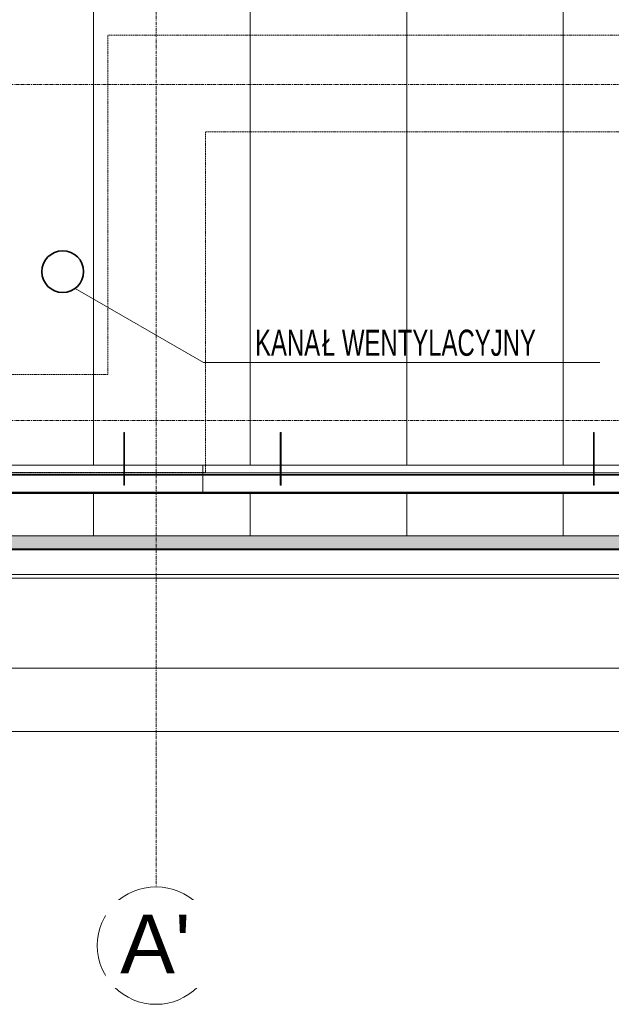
# Model space of a CAD drawing. Header units: centimetres. Extents: x 376 to 6517, y 1901 to 66534.
# Tile 104 of 115: x 3677 to 3904, y 65304 to 65681. Entities that reach past the tile are written whole.
import ezdxf

# ---------------------------------------------------------------- set-up
doc = ezdxf.new("R2010")
doc.units = ezdxf.units.CM
doc.linetypes.add('Linia siatki', pattern=[2.2225, 1.27, -0.3175, 0.3175, -0.3175])
doc.linetypes.add('Ukryty', pattern=[0.714375, 0.47625, -0.238125])
for name, color, linetype, lineweight in [('A-ANNO-DIMS', 7, 'Continuous', 5), ('A-ANNO-DIMS-50', 7, 'Continuous', 5), ('A-DETL-HDLN', 7, 'Ukryty', 5), ('A-DETL-MBND', 7, 'Continuous', 5), ('A-DETL-THIN', 7, 'Continuous', 5), ('A-ROOF-OTLN', 7, 'Continuous', 5), ('A-ROOF-PATT', 7, 'Continuous', 5), ('G-ANNO-TEXT', 7, 'Continuous', 5), ('S-GRID', 7, 'Continuous', 5), ('S-GRID-IDEN', 7, 'Continuous', 5)]:
    doc.layers.add(name, color=color, linetype=linetype, lineweight=lineweight)
doc.layers.add('A-DETL', color=7, linetype='Continuous', lineweight=5, true_color=0x00a600)
doc.styles.add('Arial Narrow_1', font='ARIALN.TTF', dxfattribs={"width": 0.8, "height": 10})
doc.styles.add('Arial_2', font='arial.ttf', dxfattribs={"height": 22.5})
doc.dimstyles.new('REVIT_standard', dxfattribs={"dimscale": 30.48, "dimtxt": 10.23431, "dimasz": 0.246063, "dimexe": 0.164042, "dimexo": 0.0625, "dimgap": 0, "dimtad": 1, "dimdec": 1, "dimrnd": 0.5, "dimdsep": 46, "dimtxsty": 'Arial Narrow_1', "dimblk1": 'OBLIQUE', "dimblk2": 'OBLIQUE', "dimsah": 1, "dimcen": 0.09, "dimazin": 0, "dimtfac": 1, "dimtdec": 4, "dimtix": 1, "dimtmove": 0, "dimatfit": 3, "dimfxl": 0.164042, "dimfxlon": 1, "dimtvp": 1, "dimtolj": 1, "dimtzin": 0, "dimarcsym": 2})
doc.dimstyles.new('standard_wielkość_otworów', dxfattribs={"dimscale": 30.48, "dimtxt": 10.23431, "dimasz": 0.246063, "dimexe": 0.164042, "dimexo": 0.0625, "dimgap": 0, "dimtad": 1, "dimdec": 1, "dimrnd": 0.5, "dimdsep": 46, "dimtxsty": 'Arial Narrow_1', "dimblk1": 'OBLIQUE', "dimblk2": 'OBLIQUE', "dimsah": 1, "dimcen": 0.09, "dimazin": 0, "dimtfac": 1, "dimtdec": 4, "dimtix": 1, "dimtmove": 0, "dimatfit": 3, "dimfxl": 0.164042, "dimfxlon": 1, "dimtvp": 1, "dimtolj": 1, "dimtzin": 0, "dimarcsym": 2})

# ---------------------------------------------------------------- blocks, each defined once
blk = doc.blocks.new('Construction_Roof-Accessories_Lindab_KOTEGL - Construction_Roof-Accessories_Lindab_KOTEGL-V33-Dach PB')
at = {"layer": 'A-DETL-MBND'}
for p, q in [((63731.56, 65508.46), (63731.56, 65523.02)), ((63731.86, 65523.02), (63731.56, 65523.02)), ((63731.86, 65523.02), (63731.86, 65508.46)), ((63731.56, 65508.46), (63731.56, 65507.65)), ((63731.86, 65507.65), (63731.86, 65508.46)), ((63731.56, 65503.07), (63731.56, 65507.65)), ((63731.86, 65507.65), (63731.86, 65503.07)), ((63731.56, 65503.07), (63731.56, 65502.82)), ((63731.56, 65502.84), (63731.56, 65502.82)), ((63731.56, 65502.82), (63731.86, 65502.82)), ((63731.86, 65502.82), (63731.86, 65503.07)), ((63731.86, 65502.82), (63731.86, 65502.84))]:
    blk.add_line(p, q, dxfattribs=at)
at = {"layer": 'A-DETL-MBND', "color": 251, "true_color": 0x666666}
for p, q in [((63731.56, 65523.02), (63731.56, 65514.05)), ((63731.86, 65514.05), (63731.86, 65523.02)), ((63731.56, 65511.84), (63731.56, 65514.05)), ((63731.56, 65511.54), (63731.56, 65513.26)), ((63731.86, 65514.05), (63731.86, 65511.84)), ((63731.86, 65513.26), (63731.86, 65511.54)), ((63731.56, 65511.55), (63731.56, 65511.84)), ((63731.56, 65509.35), (63731.56, 65511.55)), ((63731.56, 65509.04), (63731.56, 65510.76)), ((63731.56, 65509.05), (63731.56, 65509.35)), ((63731.56, 65508.25), (63731.56, 65509.05)), ((63731.56, 65507.99), (63731.56, 65508.32)), ((63731.86, 65511.84), (63731.86, 65511.55)), ((63731.86, 65511.55), (63731.86, 65509.35)), ((63731.86, 65510.76), (63731.86, 65509.04)), ((63731.86, 65509.35), (63731.86, 65509.05)), ((63731.86, 65509.05), (63731.86, 65508.25)), ((63731.86, 65508.32), (63731.86, 65507.99)), ((63731.56, 65506.05), (63731.56, 65508.25)), ((63731.56, 65507.65), (63731.56, 65507.98)), ((63731.56, 65506.84), (63731.56, 65507.6)), ((63731.56, 65506.09), (63731.56, 65504.19)), ((63731.86, 65508.25), (63731.86, 65506.05)), ((63731.86, 65507.98), (63731.86, 65507.65)), ((63731.86, 65507.6), (63731.86, 65506.84)), ((63731.86, 65504.19), (63731.86, 65506.09)), ((63731.56, 65504.15), (63731.56, 65502.89)), ((63731.56, 65502.89), (63731.56, 65502.84)), ((63731.86, 65502.89), (63731.86, 65504.15)), ((63731.86, 65502.84), (63731.86, 65502.89))]:
    blk.add_line(p, q, dxfattribs=at)
at = {"layer": 'A-DETL-MBND', "color": 253, "true_color": 0xa3a3a3}
for p, q in [((63731.56, 65514.05), (63731.56, 65512)), ((63731.86, 65512), (63731.86, 65514.05)), ((63731.56, 65512), (63731.56, 65511.55)), ((63731.56, 65512), (63731.86, 65512)), ((63731.56, 65511.48), (63731.56, 65511.54)), ((63731.56, 65511.32), (63731.56, 65511.48)), ((63731.56, 65511.05), (63731.56, 65511.45)), ((63731.56, 65511.12), (63731.56, 65511.28)), ((63731.56, 65511.07), (63731.56, 65510.44)), ((63731.56, 65510.39), (63731.56, 65509.05)), ((63731.56, 65508.98), (63731.56, 65509.04)), ((63731.56, 65508.82), (63731.56, 65508.98)), ((63731.56, 65508.59), (63731.56, 65508.95)), ((63731.56, 65508.62), (63731.56, 65508.78)), ((63731.56, 65508.57), (63731.56, 65506.09)), ((63731.56, 65508.55), (63731.56, 65508.55)), ((63731.86, 65511.55), (63731.86, 65512)), ((63731.86, 65511.54), (63731.86, 65511.48)), ((63731.86, 65511.48), (63731.86, 65511.32)), ((63731.86, 65511.45), (63731.86, 65511.09)), ((63731.86, 65511.28), (63731.86, 65511.12)), ((63731.86, 65510.44), (63731.86, 65511.07)), ((63731.86, 65511.05), (63731.86, 65511.05)), ((63731.86, 65509.05), (63731.86, 65510.39)), ((63731.86, 65509.04), (63731.86, 65508.98)), ((63731.86, 65508.98), (63731.86, 65508.82)), ((63731.86, 65508.95), (63731.86, 65508.59)), ((63731.86, 65508.78), (63731.86, 65508.62)), ((63731.86, 65506.09), (63731.86, 65508.57)), ((63731.86, 65508.55), (63731.86, 65508.55))]:
    blk.add_line(p, q, dxfattribs=at)
at = {"layer": 'A-DETL-MBND', "color": 9, "true_color": 0xc7c7c7}
for p, q in [((63731.56, 65511.55), (63731.56, 65511.49)), ((63731.56, 65511.45), (63731.56, 65511.09)), ((63731.56, 65509.05), (63731.56, 65508.98)), ((63731.56, 65508.95), (63731.56, 65508.59)), ((63731.86, 65511.49), (63731.86, 65511.55)), ((63731.86, 65511.09), (63731.86, 65511.45)), ((63731.86, 65511.09), (63731.86, 65511.05)), ((63731.86, 65508.98), (63731.86, 65509.05)), ((63731.86, 65508.59), (63731.86, 65508.95))]:
    blk.add_line(p, q, dxfattribs=at)
at = {"layer": 'A-DETL-MBND', "color": 254, "true_color": 0xdddddd}
for p, q in [((63731.56, 65508.55), (63731.56, 65508.59)), ((63731.86, 65508.59), (63731.86, 65508.55))]:
    blk.add_line(p, q, dxfattribs=at)
blk = doc.blocks.new('Construction_Roof-Accessories_Lindab_SNO_KOTEGL - Construction_Roof-Accessories_Lindab_SNO-V34-Dach PB')
at = {"layer": 'A-DETL-MBND'}
for p, q in [((63611.56, 65510.41), (63581.86, 65510.41)), ((63581.86, 65510.41), (63581.86, 65510.38)), ((63581.86, 65504.19), (63581.86, 65510.38)), ((63731.56, 65510.41), (63611.86, 65510.41)), ((63761.86, 65510.41), (63731.9, 65510.41)), ((63761.86, 65510.38), (63761.86, 65510.41)), ((63761.86, 65510.38), (63761.86, 65504.19)), ((63581.86, 65504.19), (63581.86, 65503.86)), ((63581.86, 65500.09), (63581.86, 65503.86)), ((63761.86, 65503.86), (63761.86, 65504.19)), ((63761.86, 65503.86), (63761.86, 65500.09)), ((63581.86, 65499.87), (63581.86, 65500.09)), ((63581.86, 65500.09), (63761.86, 65500.09)), ((63581.86, 65499.7), (63581.86, 65499.81)), ((63581.86, 65499.81), (63761.86, 65499.81)), ((63581.86, 65499.55), (63581.86, 65499.7)), ((63581.86, 65499.7), (63761.86, 65499.7)), ((63581.86, 65499.55), (63581.86, 65499.54)), ((63581.86, 65499.54), (63761.86, 65499.54)), ((63761.86, 65500.09), (63761.86, 65499.87)), ((63761.86, 65499.81), (63761.86, 65499.7)), ((63761.86, 65499.7), (63761.86, 65499.55)), ((63761.86, 65499.54), (63761.86, 65499.55))]:
    blk.add_line(p, q, dxfattribs=at)
at = {"layer": 'A-DETL-MBND', "color": 253, "true_color": 0xa3a3a3}
for p, q in [((63581.86, 65510.41), (63581.86, 65510.31)), ((63581.86, 65510.25), (63581.86, 65510.3)), ((63581.86, 65510.28), (63581.86, 65510.3)), ((63581.86, 65510.28), (63581.86, 65504.19)), ((63581.86, 65506.78), (63581.86, 65510.25)), ((63611.86, 65510.41), (63611.58, 65510.41)), ((63731.86, 65510.41), (63731.58, 65510.41)), ((63761.86, 65510.31), (63761.86, 65510.41)), ((63761.86, 65510.3), (63761.86, 65510.28)), ((63761.86, 65510.3), (63761.86, 65510.27)), ((63761.86, 65504.19), (63761.86, 65510.28)), ((63761.86, 65510.27), (63761.86, 65510.25)), ((63761.86, 65510.25), (63761.86, 65506.78)), ((63581.86, 65507.58), (63611.56, 65507.58)), ((63581.86, 65506.85), (63611.56, 65506.85)), ((63581.86, 65506.78), (63581.86, 65506.6)), ((63611.86, 65507.58), (63731.56, 65507.58)), ((63611.86, 65506.85), (63731.56, 65506.85)), ((63731.9, 65507.58), (63761.86, 65507.58)), ((63731.9, 65506.85), (63761.86, 65506.85)), ((63761.86, 65506.61), (63761.86, 65506.78)), ((63761.86, 65506.6), (63761.86, 65506.61)), ((63761.86, 65506.6), (63761.86, 65506.6)), ((63581.86, 65503.93), (63581.86, 65504.08)), ((63581.86, 65503.92), (63581.86, 65500.14)), ((63761.86, 65504.08), (63761.86, 65503.93)), ((63761.86, 65500.14), (63761.86, 65503.92)), ((63581.86, 65500.02), (63581.86, 65499.94)), ((63581.86, 65499.94), (63581.86, 65499.87)), ((63581.86, 65499.81), (63581.86, 65499.7)), ((63581.86, 65499.74), (63581.86, 65499.8)), ((63581.86, 65499.67), (63581.86, 65499.74)), ((63581.86, 65499.66), (63581.86, 65499.67)), ((63581.86, 65499.66), (63581.86, 65499.67)), ((63581.86, 65499.66), (63581.86, 65499.54)), ((63761.86, 65499.94), (63761.86, 65500.02)), ((63761.86, 65499.87), (63761.86, 65499.94)), ((63761.86, 65499.7), (63761.86, 65499.81)), ((63761.86, 65499.8), (63761.86, 65499.66)), ((63761.86, 65499.54), (63761.86, 65499.66))]:
    blk.add_line(p, q, dxfattribs=at)
at = {"layer": 'A-DETL-MBND', "color": 254, "true_color": 0xdddddd}
for p, q in [((63581.86, 65510.25), (63581.86, 65506.85)), ((63761.86, 65506.85), (63761.86, 65510.25)), ((63581.86, 65506.93), (63581.86, 65507.58)), ((63581.86, 65506.86), (63581.86, 65506.93)), ((63581.86, 65506.73), (63581.86, 65506.86)), ((63581.86, 65506.79), (63581.86, 65506.85)), ((63581.86, 65506.73), (63581.86, 65506.79)), ((63581.86, 65506.72), (63581.86, 65506.73)), ((63581.86, 65506.72), (63581.86, 65506.73)), ((63581.86, 65506.66), (63581.86, 65506.62)), ((63581.86, 65506.62), (63581.86, 65506.6)), ((63611.56, 65507.58), (63611.86, 65507.58)), ((63611.56, 65506.85), (63611.86, 65506.85)), ((63731.56, 65507.58), (63731.86, 65507.58)), ((63731.56, 65506.85), (63731.86, 65506.85)), ((63761.86, 65507.58), (63761.86, 65506.93)), ((63761.86, 65506.93), (63761.86, 65506.72)), ((63761.86, 65506.85), (63761.86, 65506.72)), ((63761.86, 65506.62), (63761.86, 65506.66)), ((63761.86, 65506.6), (63761.86, 65506.62))]:
    blk.add_line(p, q, dxfattribs=at)
at = {"layer": 'A-DETL-MBND', "color": 7, "true_color": 0xf2f2f2}
for p, q in [((63581.86, 65507.58), (63581.86, 65507.54)), ((63581.86, 65507.54), (63581.86, 65506.93)), ((63761.86, 65507.54), (63761.86, 65507.58)), ((63761.86, 65506.93), (63761.86, 65507.54))]:
    blk.add_line(p, q, dxfattribs=at)
at = {"layer": 'A-DETL-MBND', "color": 9, "true_color": 0xc7c7c7}
for p, q in [((63581.86, 65507.54), (63611.56, 65507.54)), ((63611.56, 65506.6), (63611.86, 65506.6)), ((63611.58, 65506.78), (63611.86, 65506.78)), ((63611.86, 65507.54), (63731.56, 65507.54)), ((63731.56, 65506.6), (63731.86, 65506.6)), ((63731.58, 65506.78), (63731.86, 65506.78)), ((63731.9, 65507.54), (63761.86, 65507.54))]:
    blk.add_line(p, q, dxfattribs=at)
at = {"layer": 'A-DETL-MBND', "color": 251, "true_color": 0x666666}
for p, q in [((63581.86, 65506.78), (63611.56, 65506.78)), ((63581.86, 65506.6), (63611.56, 65506.6)), ((63611.86, 65506.78), (63731.56, 65506.78)), ((63611.86, 65506.6), (63731.56, 65506.6)), ((63731.9, 65506.78), (63761.86, 65506.78)), ((63731.9, 65506.6), (63761.86, 65506.6)), ((63581.86, 65500.14), (63761.86, 65500.14))]:
    blk.add_line(p, q, dxfattribs=at)
at = {"layer": 'A-DETL-MBND', "color": 254, "true_color": 0xeaeaea}
for p, q in [((63611.59, 65507.54), (63611.86, 65507.54)), ((63731.59, 65507.54), (63731.86, 65507.54))]:
    blk.add_line(p, q, dxfattribs=at)
blk = doc.blocks.new('Construction_Roof-Accessories_Lindab_KOTEGL - Construction_Roof-Accessories_Lindab_KOTEGL-V35-Dach PB')
at = {"layer": 'A-DETL-MBND'}
for p, q in [((63791.56, 65508.46), (63791.56, 65523.02)), ((63791.86, 65523.02), (63791.56, 65523.02)), ((63791.86, 65523.02), (63791.86, 65508.46)), ((63791.56, 65508.46), (63791.56, 65507.65)), ((63791.86, 65507.65), (63791.86, 65508.46)), ((63791.56, 65503.07), (63791.56, 65507.65)), ((63791.86, 65507.65), (63791.86, 65503.07)), ((63791.56, 65503.07), (63791.56, 65502.82)), ((63791.56, 65502.84), (63791.56, 65502.82)), ((63791.56, 65502.82), (63791.86, 65502.82)), ((63791.86, 65502.82), (63791.86, 65503.07)), ((63791.86, 65502.82), (63791.86, 65502.84))]:
    blk.add_line(p, q, dxfattribs=at)
at = {"layer": 'A-DETL-MBND', "color": 251, "true_color": 0x666666}
for p, q in [((63791.56, 65523.02), (63791.56, 65514.05)), ((63791.86, 65514.05), (63791.86, 65523.02)), ((63791.56, 65511.84), (63791.56, 65514.05)), ((63791.56, 65511.54), (63791.56, 65513.26)), ((63791.86, 65514.05), (63791.86, 65511.84)), ((63791.86, 65513.26), (63791.86, 65511.54)), ((63791.56, 65511.55), (63791.56, 65511.84)), ((63791.56, 65509.35), (63791.56, 65511.55)), ((63791.56, 65509.04), (63791.56, 65510.76)), ((63791.56, 65509.05), (63791.56, 65509.35)), ((63791.56, 65508.25), (63791.56, 65509.05)), ((63791.56, 65507.99), (63791.56, 65508.32)), ((63791.86, 65511.84), (63791.86, 65511.55)), ((63791.86, 65511.55), (63791.86, 65509.35)), ((63791.86, 65510.76), (63791.86, 65509.04)), ((63791.86, 65509.35), (63791.86, 65509.05)), ((63791.86, 65509.05), (63791.86, 65508.25)), ((63791.86, 65508.32), (63791.86, 65507.99)), ((63791.56, 65506.05), (63791.56, 65508.25)), ((63791.56, 65507.65), (63791.56, 65507.98)), ((63791.56, 65506.84), (63791.56, 65507.6)), ((63791.56, 65506.09), (63791.56, 65504.18)), ((63791.86, 65508.25), (63791.86, 65506.05)), ((63791.86, 65507.98), (63791.86, 65507.65)), ((63791.86, 65507.6), (63791.86, 65506.84)), ((63791.86, 65504.18), (63791.86, 65506.09)), ((63791.56, 65504.15), (63791.56, 65502.89)), ((63791.56, 65502.89), (63791.56, 65502.84)), ((63791.86, 65502.89), (63791.86, 65504.15)), ((63791.86, 65502.84), (63791.86, 65502.89))]:
    blk.add_line(p, q, dxfattribs=at)
at = {"layer": 'A-DETL-MBND', "color": 253, "true_color": 0xa3a3a3}
for p, q in [((63791.56, 65514.05), (63791.56, 65512)), ((63791.86, 65512), (63791.86, 65514.05)), ((63791.56, 65512), (63791.56, 65511.55)), ((63791.56, 65512), (63791.86, 65512)), ((63791.56, 65511.48), (63791.56, 65511.54)), ((63791.56, 65511.32), (63791.56, 65511.48)), ((63791.56, 65511.05), (63791.56, 65511.45)), ((63791.56, 65511.12), (63791.56, 65511.28)), ((63791.56, 65511.07), (63791.56, 65510.44)), ((63791.56, 65510.38), (63791.56, 65509.05)), ((63791.56, 65508.98), (63791.56, 65509.04)), ((63791.56, 65508.82), (63791.56, 65508.98)), ((63791.56, 65508.59), (63791.56, 65508.95)), ((63791.56, 65508.62), (63791.56, 65508.78)), ((63791.56, 65508.57), (63791.56, 65506.09)), ((63791.56, 65508.55), (63791.56, 65508.55)), ((63791.86, 65511.55), (63791.86, 65512)), ((63791.86, 65511.54), (63791.86, 65511.48)), ((63791.86, 65511.48), (63791.86, 65511.32)), ((63791.86, 65511.45), (63791.86, 65511.09)), ((63791.86, 65511.28), (63791.86, 65511.12)), ((63791.86, 65510.44), (63791.86, 65511.07)), ((63791.86, 65511.05), (63791.86, 65511.05)), ((63791.86, 65509.05), (63791.86, 65510.38)), ((63791.86, 65509.04), (63791.86, 65508.98)), ((63791.86, 65508.98), (63791.86, 65508.82)), ((63791.86, 65508.95), (63791.86, 65508.73)), ((63791.86, 65508.78), (63791.86, 65508.62)), ((63791.86, 65508.73), (63791.86, 65508.59)), ((63791.86, 65506.09), (63791.86, 65508.57)), ((63791.86, 65508.55), (63791.86, 65508.55))]:
    blk.add_line(p, q, dxfattribs=at)
at = {"layer": 'A-DETL-MBND', "color": 9, "true_color": 0xc7c7c7}
for p, q in [((63791.56, 65511.55), (63791.56, 65511.49)), ((63791.56, 65511.45), (63791.56, 65511.09)), ((63791.56, 65509.05), (63791.56, 65508.98)), ((63791.56, 65508.95), (63791.56, 65508.59)), ((63791.86, 65511.49), (63791.86, 65511.55)), ((63791.86, 65511.09), (63791.86, 65511.45)), ((63791.86, 65511.09), (63791.86, 65511.05)), ((63791.86, 65508.98), (63791.86, 65509.05)), ((63791.86, 65508.59), (63791.86, 65508.95))]:
    blk.add_line(p, q, dxfattribs=at)
at = {"layer": 'A-DETL-MBND', "color": 254, "true_color": 0xdddddd}
for p, q in [((63791.56, 65508.55), (63791.56, 65508.59)), ((63791.86, 65508.59), (63791.86, 65508.55))]:
    blk.add_line(p, q, dxfattribs=at)
blk = doc.blocks.new('Construction_Roof-Accessories_Lindab_KOTEGL - Construction_Roof-Accessories_Lindab_KOTEGL-V36-Dach PB')
at = {"layer": 'A-DETL-MBND'}
for p, q in [((63911.56, 65508.46), (63911.56, 65523.02)), ((63911.86, 65523.02), (63911.56, 65523.02)), ((63911.86, 65523.02), (63911.86, 65508.46)), ((63911.56, 65508.46), (63911.56, 65507.65)), ((63911.86, 65507.65), (63911.86, 65508.46)), ((63911.56, 65503.07), (63911.56, 65507.65)), ((63911.86, 65507.65), (63911.86, 65503.07)), ((63911.56, 65503.07), (63911.56, 65502.82)), ((63911.56, 65502.84), (63911.56, 65502.82)), ((63911.56, 65502.82), (63911.86, 65502.82)), ((63911.86, 65502.82), (63911.86, 65503.07)), ((63911.86, 65502.82), (63911.86, 65502.84))]:
    blk.add_line(p, q, dxfattribs=at)
at = {"layer": 'A-DETL-MBND', "color": 251, "true_color": 0x666666}
for p, q in [((63911.56, 65523.02), (63911.56, 65514.05)), ((63911.86, 65514.05), (63911.86, 65523.02)), ((63911.56, 65511.84), (63911.56, 65514.05)), ((63911.56, 65511.54), (63911.56, 65513.26)), ((63911.86, 65514.05), (63911.86, 65511.84)), ((63911.86, 65513.26), (63911.86, 65511.54)), ((63911.56, 65511.55), (63911.56, 65511.84)), ((63911.56, 65509.35), (63911.56, 65511.55)), ((63911.56, 65509.04), (63911.56, 65510.76)), ((63911.56, 65509.05), (63911.56, 65509.35)), ((63911.56, 65508.25), (63911.56, 65509.05)), ((63911.56, 65507.99), (63911.56, 65508.32)), ((63911.86, 65511.84), (63911.86, 65511.55)), ((63911.86, 65511.55), (63911.86, 65509.35)), ((63911.86, 65510.76), (63911.86, 65509.04)), ((63911.86, 65509.35), (63911.86, 65509.05)), ((63911.86, 65509.05), (63911.86, 65508.25)), ((63911.86, 65508.32), (63911.86, 65507.99)), ((63911.56, 65506.05), (63911.56, 65508.25)), ((63911.56, 65507.65), (63911.56, 65507.98)), ((63911.56, 65506.84), (63911.56, 65507.6)), ((63911.56, 65506.09), (63911.56, 65504.19)), ((63911.86, 65508.25), (63911.86, 65506.05)), ((63911.86, 65507.98), (63911.86, 65507.65)), ((63911.86, 65507.6), (63911.86, 65506.84)), ((63911.86, 65504.19), (63911.86, 65506.09)), ((63911.56, 65504.15), (63911.56, 65502.89)), ((63911.56, 65502.89), (63911.56, 65502.84)), ((63911.86, 65502.89), (63911.86, 65504.15)), ((63911.86, 65502.84), (63911.86, 65502.89))]:
    blk.add_line(p, q, dxfattribs=at)
at = {"layer": 'A-DETL-MBND', "color": 253, "true_color": 0xa3a3a3}
for p, q in [((63911.56, 65514.05), (63911.56, 65512)), ((63911.86, 65512), (63911.86, 65514.05)), ((63911.56, 65512), (63911.56, 65511.55)), ((63911.56, 65512), (63911.86, 65512)), ((63911.56, 65511.48), (63911.56, 65511.54)), ((63911.56, 65511.32), (63911.56, 65511.48)), ((63911.56, 65511.05), (63911.56, 65511.45)), ((63911.56, 65511.12), (63911.56, 65511.28)), ((63911.56, 65511.07), (63911.56, 65510.44)), ((63911.56, 65510.39), (63911.56, 65509.05)), ((63911.56, 65508.98), (63911.56, 65509.04)), ((63911.56, 65508.82), (63911.56, 65508.98)), ((63911.56, 65508.59), (63911.56, 65508.95)), ((63911.56, 65508.62), (63911.56, 65508.78)), ((63911.56, 65508.57), (63911.56, 65506.09)), ((63911.56, 65508.55), (63911.56, 65508.55)), ((63911.86, 65511.55), (63911.86, 65512)), ((63911.86, 65511.54), (63911.86, 65511.48)), ((63911.86, 65511.48), (63911.86, 65511.32)), ((63911.86, 65511.45), (63911.86, 65511.09)), ((63911.86, 65511.28), (63911.86, 65511.12)), ((63911.86, 65510.44), (63911.86, 65511.07)), ((63911.86, 65511.05), (63911.86, 65511.05)), ((63911.86, 65509.05), (63911.86, 65510.39)), ((63911.86, 65509.04), (63911.86, 65508.98)), ((63911.86, 65508.98), (63911.86, 65508.82)), ((63911.86, 65508.95), (63911.86, 65508.59)), ((63911.86, 65508.78), (63911.86, 65508.62)), ((63911.86, 65506.09), (63911.86, 65508.57)), ((63911.86, 65508.55), (63911.86, 65508.55))]:
    blk.add_line(p, q, dxfattribs=at)
at = {"layer": 'A-DETL-MBND', "color": 9, "true_color": 0xc7c7c7}
for p, q in [((63911.56, 65511.55), (63911.56, 65511.49)), ((63911.56, 65511.45), (63911.56, 65511.09)), ((63911.56, 65509.05), (63911.56, 65508.98)), ((63911.56, 65508.95), (63911.56, 65508.59)), ((63911.86, 65511.49), (63911.86, 65511.55)), ((63911.86, 65511.09), (63911.86, 65511.45)), ((63911.86, 65511.09), (63911.86, 65511.05)), ((63911.86, 65508.98), (63911.86, 65509.05)), ((63911.86, 65508.59), (63911.86, 65508.95))]:
    blk.add_line(p, q, dxfattribs=at)
at = {"layer": 'A-DETL-MBND', "color": 254, "true_color": 0xdddddd}
for p, q in [((63911.56, 65508.55), (63911.56, 65508.59)), ((63911.86, 65508.59), (63911.86, 65508.55))]:
    blk.add_line(p, q, dxfattribs=at)
blk = doc.blocks.new('Construction_Roof-Accessories_Lindab_SNO_KOTEGL - Construction_Roof-Accessories_Lindab_SNO-V37-Dach PB')
at = {"layer": 'A-DETL-MBND'}
for p, q in [((63791.56, 65510.41), (63761.86, 65510.41)), ((63761.86, 65510.41), (63761.86, 65510.38)), ((63761.86, 65504.19), (63761.86, 65510.38)), ((63911.56, 65510.41), (63791.86, 65510.41)), ((63941.86, 65510.41), (63911.86, 65510.41)), ((63941.86, 65510.38), (63941.86, 65510.41)), ((63941.86, 65510.38), (63941.86, 65504.19)), ((63761.86, 65504.19), (63761.86, 65503.86)), ((63761.86, 65500.09), (63761.86, 65503.86)), ((63941.86, 65503.86), (63941.86, 65504.19)), ((63941.86, 65503.86), (63941.86, 65500.09)), ((63761.86, 65499.87), (63761.86, 65500.09)), ((63761.86, 65500.09), (63941.86, 65500.09)), ((63761.86, 65499.7), (63761.86, 65499.81)), ((63761.86, 65499.81), (63941.86, 65499.81)), ((63761.86, 65499.55), (63761.86, 65499.7)), ((63761.86, 65499.7), (63941.86, 65499.7)), ((63761.86, 65499.55), (63761.86, 65499.54)), ((63761.86, 65499.54), (63941.86, 65499.54)), ((63941.86, 65500.09), (63941.86, 65499.87)), ((63941.86, 65499.81), (63941.86, 65499.7)), ((63941.86, 65499.7), (63941.86, 65499.55)), ((63941.86, 65499.54), (63941.86, 65499.55))]:
    blk.add_line(p, q, dxfattribs=at)
at = {"layer": 'A-DETL-MBND', "color": 253, "true_color": 0xa3a3a3}
for p, q in [((63761.86, 65510.41), (63761.86, 65510.35)), ((63761.86, 65510.35), (63761.86, 65510.31)), ((63761.86, 65510.29), (63761.86, 65510.3)), ((63761.86, 65510.28), (63761.86, 65510.3)), ((63761.86, 65510.25), (63761.86, 65510.29)), ((63761.86, 65510.28), (63761.86, 65504.19)), ((63761.86, 65506.78), (63761.86, 65510.25)), ((63791.86, 65510.41), (63791.58, 65510.41)), ((63911.86, 65510.41), (63911.58, 65510.41)), ((63941.86, 65510.31), (63941.86, 65510.41)), ((63941.86, 65510.3), (63941.86, 65510.28)), ((63941.86, 65510.3), (63941.86, 65510.25)), ((63941.86, 65504.19), (63941.86, 65510.28)), ((63941.86, 65510.25), (63941.86, 65506.78)), ((63761.86, 65507.58), (63791.56, 65507.58)), ((63761.86, 65506.85), (63791.56, 65506.85)), ((63761.86, 65506.78), (63761.86, 65506.6)), ((63791.86, 65507.58), (63911.56, 65507.58)), ((63791.86, 65506.85), (63911.56, 65506.85)), ((63911.86, 65507.58), (63941.86, 65507.58)), ((63911.86, 65506.85), (63941.86, 65506.85)), ((63941.86, 65506.6), (63941.86, 65506.78)), ((63761.86, 65503.93), (63761.86, 65504.08)), ((63761.86, 65503.92), (63761.86, 65500.14)), ((63941.86, 65504.08), (63941.86, 65503.93)), ((63941.86, 65500.14), (63941.86, 65503.92)), ((63761.86, 65500.02), (63761.86, 65499.94)), ((63761.86, 65499.94), (63761.86, 65499.87)), ((63761.86, 65499.81), (63761.86, 65499.7)), ((63761.86, 65499.66), (63761.86, 65499.8)), ((63761.86, 65499.66), (63761.86, 65499.67)), ((63761.86, 65499.66), (63761.86, 65499.54)), ((63941.86, 65499.94), (63941.86, 65500.02)), ((63941.86, 65499.87), (63941.86, 65499.94)), ((63941.86, 65499.7), (63941.86, 65499.81)), ((63941.86, 65499.8), (63941.86, 65499.66)), ((63941.86, 65499.54), (63941.86, 65499.66))]:
    blk.add_line(p, q, dxfattribs=at)
at = {"layer": 'A-DETL-MBND', "color": 254, "true_color": 0xdddddd}
for p, q in [((63761.86, 65510.25), (63761.86, 65506.85)), ((63941.86, 65506.85), (63941.86, 65510.25)), ((63761.86, 65506.93), (63761.86, 65507.58)), ((63761.86, 65506.8), (63761.86, 65506.93)), ((63761.86, 65506.79), (63761.86, 65506.85)), ((63761.86, 65506.76), (63761.86, 65506.8)), ((63761.86, 65506.75), (63761.86, 65506.79)), ((63761.86, 65506.73), (63761.86, 65506.76)), ((63761.86, 65506.73), (63761.86, 65506.75)), ((63761.86, 65506.72), (63761.86, 65506.73)), ((63761.86, 65506.72), (63761.86, 65506.73)), ((63761.86, 65506.66), (63761.86, 65506.6)), ((63791.56, 65507.58), (63791.86, 65507.58)), ((63791.56, 65506.85), (63791.86, 65506.85)), ((63911.56, 65507.58), (63911.86, 65507.58)), ((63911.56, 65506.85), (63911.86, 65506.85)), ((63941.86, 65507.58), (63941.86, 65506.93)), ((63941.86, 65506.93), (63941.86, 65506.72)), ((63941.86, 65506.85), (63941.86, 65506.79)), ((63941.86, 65506.79), (63941.86, 65506.72)), ((63941.86, 65506.6), (63941.86, 65506.66))]:
    blk.add_line(p, q, dxfattribs=at)
at = {"layer": 'A-DETL-MBND', "color": 7, "true_color": 0xf2f2f2}
for p, q in [((63761.86, 65507.58), (63761.86, 65507.54)), ((63761.86, 65507.54), (63761.86, 65506.93)), ((63941.86, 65507.54), (63941.86, 65507.58)), ((63941.86, 65506.93), (63941.86, 65507.54))]:
    blk.add_line(p, q, dxfattribs=at)
at = {"layer": 'A-DETL-MBND', "color": 9, "true_color": 0xc7c7c7}
for p, q in [((63761.86, 65507.54), (63791.56, 65507.54)), ((63791.56, 65506.6), (63791.86, 65506.6)), ((63791.58, 65506.78), (63791.86, 65506.78)), ((63791.86, 65507.54), (63911.56, 65507.54)), ((63911.56, 65506.6), (63911.86, 65506.6)), ((63911.58, 65506.78), (63911.86, 65506.78)), ((63911.86, 65507.54), (63941.86, 65507.54))]:
    blk.add_line(p, q, dxfattribs=at)
at = {"layer": 'A-DETL-MBND', "color": 251, "true_color": 0x666666}
for p, q in [((63761.86, 65506.78), (63791.56, 65506.78)), ((63761.86, 65506.6), (63791.56, 65506.6)), ((63791.86, 65506.78), (63911.56, 65506.78)), ((63791.86, 65506.6), (63911.56, 65506.6)), ((63911.86, 65506.78), (63941.86, 65506.78)), ((63911.86, 65506.6), (63941.86, 65506.6)), ((63761.86, 65500.14), (63941.86, 65500.14))]:
    blk.add_line(p, q, dxfattribs=at)
at = {"layer": 'A-DETL-MBND', "color": 254, "true_color": 0xeaeaea}
for p, q in [((63791.59, 65507.54), (63791.86, 65507.54)), ((63911.59, 65507.54), (63911.86, 65507.54))]:
    blk.add_line(p, q, dxfattribs=at)
blk = doc.blocks.new('DIMBLOCK79-Dach PB')
at = {"layer": 'A-ANNO-DIMS-50', "color": 250, "true_color": 0x303030}
for p, q in [((3385.57, 65432.73), (3385.57, 65437.73)), ((4470.47, 65432.73), (4470.47, 65437.73)), ((3385.57, 65432.73), (3389.32, 65436.48)), ((4470.47, 65432.73), (4474.22, 65436.48)), ((3385.57, 65432.73), (3381.82, 65428.98)), ((3385.57, 65432.73), (4470.47, 65432.73)), ((3385.57, 65432.73), (3385.57, 65427.73)), ((4470.47, 65432.73), (4466.72, 65428.98)), ((4470.47, 65432.73), (4470.47, 65427.73))]:
    blk.add_line(p, q, dxfattribs=at)
at = {"layer": 'A-ANNO-DIMS-50', "color": 0, "insert": (3918.6, 65445.66), "char_height": 10, "width": 22.613, "attachment_point": 1, "line_spacing_factor": 0.974696, "style": 'Arial Narrow_1'}
blk.add_mtext('1085', dxfattribs=at)
blk = doc.blocks.new('_Oblique')
at = {"color": 0, "linetype": 'ByBlock', "lineweight": -2}
blk.add_line((-0.5, -0.5), (0.5, 0.5), dxfattribs=at)
blk = doc.blocks.new('Siatka - M_Symbol siatki - okrąg mniejszy-7853319-Dach PB')
at = {"layer": 'S-GRID-IDEN'}
blk.add_circle((0, 0), 0.45, dxfattribs=at)
blk = doc.blocks.new('DIMBLOCK86-Dach PB')
at = {"layer": 'A-ANNO-DIMS-50', "color": 250, "true_color": 0x303030}
for p, q in [((3360.99, 65408.46), (3360.99, 65413.46)), ((3360.99, 65408.46), (3364.74, 65412.21)), ((4495.02, 65408.46), (4495.02, 65413.46)), ((4495.02, 65408.46), (4498.77, 65412.21)), ((3360.99, 65408.46), (3357.24, 65404.71)), ((3360.99, 65408.46), (4495.02, 65408.46)), ((3360.99, 65408.46), (3360.99, 65403.46)), ((4495.02, 65408.46), (4491.27, 65404.71)), ((4495.02, 65408.46), (4495.02, 65403.46))]:
    blk.add_line(p, q, dxfattribs=at)
at = {"layer": 'A-ANNO-DIMS-50', "color": 0, "insert": (3918.58, 65421.39), "char_height": 10, "width": 22.613, "attachment_point": 1, "line_spacing_factor": 0.974696, "style": 'Arial Narrow_1'}
blk.add_mtext('1134', dxfattribs=at)

msp = doc.modelspace()

# ---------------------------------------------------------------- hatches: boundary and pattern name
at = {"layer": 'A-ROOF-PATT'}
h = msp.add_hatch(dxfattribs=at)
h.set_pattern_fill('FP_13', color=256, style=0, pattern_type=2)
h.set_pattern_definition([(90, (-60014.834, 16488.924), (-60, 4e-15), [])])
h.paths.add_polyline_path([(3365.99, 65483.42), (4490.02, 65483.42), (4490.02, 65898.22), (3365.99, 65898.22), (3365.99, 65485.01)])
h.paths.add_polyline_path([(3688.06, 65499.54), (3387.03, 65499.55), (3387.03, 65510.41), (3416.73, 65510.41), (3416.73, 65523.02), (3417.03, 65523.02), (3417.03, 65510.41), (3536.73, 65510.41), (3536.73, 65523.02), (3537.03, 65523.02), (3537.03, 65510.41), (3596.73, 65510.41), (3596.73, 65523.02), (3597.03, 65523.02), (3597.03, 65510.41), (3716.73, 65510.41), (3716.73, 65523.02), (3717.03, 65523.02), (3717.07, 65510.41), (3776.73, 65510.41), (3776.73, 65523.02), (3777.03, 65523.02), (3777.03, 65510.41), (3896.73, 65510.41), (3896.73, 65523.02), (3897.03, 65523.02), (3897.03, 65510.41), (3956.73, 65510.41), (3956.73, 65523.02), (3957.03, 65523.02), (3957.03, 65510.41), (4076.73, 65510.41), (4076.73, 65523.02), (4077.03, 65523.02), (4077.03, 65510.41), (4136.73, 65510.41), (4136.73, 65523.02), (4137.03, 65523.02), (4137.03, 65510.41), (4256.73, 65510.41), (4256.73, 65523.02), (4257.03, 65523.02), (4257.03, 65510.41), (4316.73, 65510.41), (4316.73, 65523.02), (4317.03, 65523.02), (4317.03, 65510.41), (4436.73, 65510.41), (4436.73, 65523.02), (4437.03, 65523.02), (4437.03, 65510.41), (4467.03, 65510.38), (4467.03, 65499.54), (3697.73, 65499.54)])
at = {"layer": 'A-ROOF-PATT', "true_color": 0xc7ae96}
h = msp.add_hatch(color=253, dxfattribs=at)
h.paths.add_polyline_path([(4495.02, 65478.42), (4490.02, 65483.42), (3365.99, 65483.42), (3360.99, 65478.42), (4460.69, 65478.42), (4461.34, 65479.19), (4462.34, 65479.92), (4463.5, 65480.38), (4464.74, 65480.55), (4466.1, 65480.35), (4467.24, 65479.88), (4468.38, 65478.94), (4468.79, 65478.42), (4490.5, 65478.42)])
h.paths.add_polyline_path([(4468.27, 65478.42), (4468.54, 65478.42), (4468.13, 65478.94), (4467.14, 65479.7), (4465.98, 65480.18), (4464.74, 65480.35), (4463.44, 65480.16), (4462.24, 65479.63), (4461.34, 65478.94), (4460.94, 65478.42), (4468.13, 65478.42)])

# ---------------------------------------------------------------- linework, layer by layer
at = {"layer": 'A-DETL', "color": 116, "lineweight": 35, "true_color": 0x008040}
msp.add_circle((3693.36, 65584.59), 8, dxfattribs=at)
at = {"layer": 'A-DETL-HDLN'}
for p, q in [((3710.62, 65545.14), (3710.62, 65675.14)), ((4030.79, 65675.14), (3710.62, 65675.14)), ((3748.12, 65507.62), (3748.12, 65638.12)), ((3993.79, 65638.12), (3748.12, 65638.12)), ((3710.62, 65545.14), (3402.26, 65545.14)), ((3748.12, 65507.62), (3366.04, 65507.62))]:
    msp.add_line(p, q, dxfattribs=at)
at = {"layer": 'A-DETL-MBND'}
for p, q in [((4460.52, 65478.19), (3360.99, 65478.19)), ((4460.38, 65477.98), (3360.99, 65477.98)), ((4495.02, 65468.61), (3360.99, 65468.61)), ((3360.99, 65467.22), (4495.02, 65467.22))]:
    msp.add_line(p, q, dxfattribs=at)
at = {"layer": 'A-DETL-THIN'}
for p in [(3698.11, 65578.15), (3899.26, 65549.78)]:
    msp.add_line(p, (3747.26, 65549.78), dxfattribs=at)
at = {"layer": 'A-ROOF-OTLN'}
for p, q in [((3360.99, 65483.42), (4495.02, 65483.42)), ((4460.69, 65478.42), (3360.99, 65478.42))]:
    msp.add_line(p, q, dxfattribs=at)
at = {"layer": 'S-GRID', "color": 9, "linetype": 'Linia siatki', "true_color": 0xc0c0c0}
for p, q in [((3729.12, 66462.55), (3729.12, 65348.91)), ((3308.52, 65656.29), (4627.17, 65656.29)), ((3308.52, 65527.61), (4627.17, 65527.61))]:
    msp.add_line(p, q, dxfattribs=at)

# ---------------------------------------------------------------- block references
at = {"layer": 'A-DETL-MBND'}
for name in ['Construction_Roof-Accessories_Lindab_KOTEGL - Construction_Roof-Accessories_Lindab_KOTEGL-V33-Dach PB', 'Construction_Roof-Accessories_Lindab_KOTEGL - Construction_Roof-Accessories_Lindab_KOTEGL-V35-Dach PB', 'Construction_Roof-Accessories_Lindab_KOTEGL - Construction_Roof-Accessories_Lindab_KOTEGL-V36-Dach PB']:
    msp.add_blockref(name, (-60014.83, 0), dxfattribs=at)
at = {"layer": 'A-DETL-MBND', "color": 251, "true_color": 0x666666}
for name in ['Construction_Roof-Accessories_Lindab_SNO_KOTEGL - Construction_Roof-Accessories_Lindab_SNO-V34-Dach PB', 'Construction_Roof-Accessories_Lindab_SNO_KOTEGL - Construction_Roof-Accessories_Lindab_SNO-V37-Dach PB']:
    msp.add_blockref(name, (-60014.83, 0), dxfattribs=at)
at = {"layer": 'S-GRID-IDEN', "xscale": 49.99999999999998, "yscale": 49.99999999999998, "zscale": 49.99999999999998, "rotation": 180}
msp.add_blockref('Siatka - M_Symbol siatki - okrąg mniejszy-7853319-Dach PB', (3729.12, 65326.41), dxfattribs=at)

# ---------------------------------------------------------------- texts
at = {"layer": 'G-ANNO-TEXT', "char_height": 10, "attachment_point": 1, "style": 'Arial Narrow_1'}
for s, insert, width in [('KANA', (3767.07, 65562.35), 31.1055), ('Ł WENTYLACYJNY', (3792.73, 65562.35), 101.9746)]:
    msp.add_mtext(s, dxfattribs=dict(at, insert=insert, width=width))

# ---------------------------------------------------------------- dimensions: what is measured, and where the dimension line sits
at = {"layer": 'A-ANNO-DIMS', "color": 250, "true_color": 0x303030}
for base, p1, p2, dimstyle, override, picture, middle in [((4470.47, 65432.73), (3385.57, 65437.73), (4470.47, 65437.73), 'REVIT_standard', {"dimpost": '<>', "dimfxl": 1084.9}, 'DIMBLOCK79-Dach PB', (3928.02, 65437.84)), ((4495.02, 65408.46), (3360.99, 65413.46), (4495.02, 65413.46), 'standard_wielkość_otworów', {"dimpost": '<>', "dimfxl": 1134.032632}, 'DIMBLOCK86-Dach PB', (3928, 65413.57))]:
    dim = msp.add_linear_dim(base=base, p1=p1, p2=p2, dimstyle=dimstyle, override=override, dxfattribs=at)
    dim.commit()
    dim.dimension.update_dxf_attribs({"geometry": picture, "text_midpoint": middle})

# ---------------------------------------------------------------- next in the draw order: texts
at = {"layer": 'S-GRID-IDEN', "insert": (3715.4, 65338.3), "char_height": 22.5, "width": 32.8692, "attachment_point": 1, "style": 'Arial_2', "bg_fill": 3, "box_fill_scale": 1.25, "bg_fill_color": 256, "bg_fill_true_color": 13158600, "bg_fill_transparency": 0}
msp.add_mtext("A'", dxfattribs=at)

doc.saveas('drawing.dxf')
